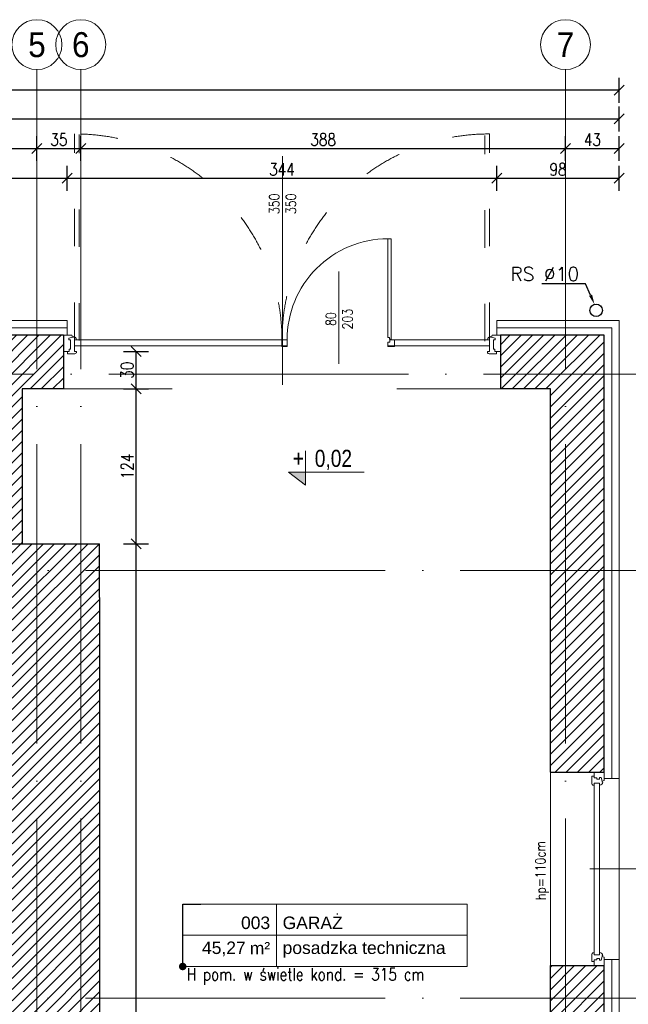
# Model space of a CAD drawing. Header units: millimetres. Extents: x -66901 to 936319, y -323998 to 488548.
# Tile 56 of 84: x 747859 to 752732, y 81952 to 89841. Entities that reach past the tile are written whole.
import ezdxf
from ezdxf import colors
from ezdxf.entities.mleader import LeaderData, LeaderLine
from ezdxf.enums import TextEntityAlignment as Align
from ezdxf.math import Vec2, Vec3

# ---------------------------------------------------------------- set-up
doc = ezdxf.new("R2010")
doc.units = ezdxf.units.MM
doc.header["$LTSCALE"] = 5
doc.header["$MEASUREMENT"] = 0
for name, pattern in [('ACAD_ISO03W100', [30, 12, -18]), ('ACAD_ISO04W100', [30, 24, -3, 0, -3]), ('Osie$0$CONTINOUS', [0])]:
    doc.linetypes.add(name, pattern=pattern)
for name, color, linetype, lineweight, true_color in [('A_DZIAŁOWA_PROJEKTOWANE', 7, 'Continuous', 18, 0x007cb0), ('A_HATCH', 7, 'Continuous', 5, 0x999999), ('A_IZOLEACJA TERMI_PROJEKTOWANA', 7, 'Continuous', 15, 0x6093ac)]:
    doc.layers.add(name, color=color, linetype=linetype, lineweight=lineweight, true_color=true_color)
for name, color, linetype, lineweight in [('A_KONST_ISTNIEJĄCE', 83, 'Continuous', 25), ('A_OPISY', 44, 'Continuous', 9), ('A_OSIE KONSTRUKCYJNE', 150, 'ACAD_ISO04W100', 5), ('A_STOLARKA DRZWIOWA', 30, 'Continuous', 15), ('A_STOLARKA OKIENNA', 141, 'Continuous', 15), ('A_WIDOK', 141, 'Continuous', 13), ('A_WYMIAROWANIE', 7, 'Continuous', 9)]:
    doc.layers.add(name, color=color, linetype=linetype, lineweight=lineweight)
doc.layers.add('A_NIEWIDOCZNE  POMOCNICZE', color=252, linetype='ACAD_ISO03W100', lineweight=5, plot=False)
doc.layers.add('A_RYNNY', color=71, linetype='Continuous')
doc.layers.add('K-S$UPY', color=4, linetype='Continuous')
doc.styles.add('APLUS', font='arial.ttf', dxfattribs={"width": 0.6})
doc.styles.add('ARIAL', font='arial.ttf')
doc.styles.add('DEMIURG_100_opisy', font='arial.ttf', dxfattribs={"width": 0.9, "height": 20})
doc.styles.get("Standard").update_dxf_attribs({"font": 'simplex.shx', "width": 0.8})
doc.linetypes.add('BATTING', pattern='A,0.0001,-0.1,[134,ltypeshp.shx,S=0.1,R=0,X=-0.1,Y=0],-0.2,[134,ltypeshp.shx,S=0.1,R=180,X=0.1,Y=0],-0.1', length=0.4001)
doc.dimstyles.new('1 do 100', dxfattribs={"dimtxt": 10, "dimasz": 8, "dimexe": 10, "dimexo": 10, "dimgap": 2, "dimtad": 1, "dimdec": 0, "dimtxsty": 'Standard', "dimblk": 'OBLIQUE', "dimcen": 2.5, "dimadec": 0, "dimazin": 0, "dimtfac": 1, "dimtdec": 0, "dimtmove": 0, "dimatfit": 3, "dimldrblk": 'OBLIQUE', "dimfxl": 10, "dimfxlon": 1, "dimarcsym": 0})

# ---------------------------------------------------------------- blocks, each defined once
blk = doc.blocks.new('*U607')
for p, q in [((45, 0), (45, -8)), ((45, 0), (51.68, 0)), ((45, 0), (45, -8)), ((51.68, 0), (52.26, -1.55)), ((193.32, 0), (192.74, -1.55)), ((200, 0), (193.32, 0)), ((200, 0), (200, -8)), ((49.24, -2.4), (52.26, -1.55)), ((49.24, -3.73), (49.24, -2.4)), ((50.61, -3.73), (49.24, -3.73)), ((49.59, -8), (49.59, -6.06)), ((49.59, -6.06), (50.61, -6.06)), ((50.61, -6.06), (50.61, -3.73)), ((52.26, -1.55), (53.11, -1.55)), ((53.11, -1.55), (53.01, -1.01)), ((53.75, -7.98), (53.75, -3.66)), ((53.75, -3.66), (55.38, -3.66)), ((191.25, -3.66), (189.62, -3.66)), ((191.25, -7.98), (191.25, -3.66)), ((191.89, -1.55), (191.99, -1.01)), ((192.74, -1.55), (191.89, -1.55)), ((195.76, -2.4), (192.74, -1.55)), ((194.39, -6.06), (194.39, -3.73)), ((194.39, -3.73), (195.76, -3.73)), ((195.41, -6.06), (194.39, -6.06)), ((195.41, -8), (195.41, -6.06)), ((195.76, -3.73), (195.76, -2.4)), ((45, -8), (48.2, -8)), ((48.2, -8), (48.2, -9.92)), ((48.2, -8), (49.59, -8)), ((48.2, -9.92), (54.06, -9.92)), ((55.34, -7.98), (53.75, -7.98)), ((55.34, -9.03), (55.34, -7.98)), ((189.66, -9.03), (189.66, -7.98)), ((189.66, -7.98), (191.25, -7.98)), ((196.8, -9.92), (190.94, -9.92)), ((196.8, -8), (195.41, -8)), ((200, -8), (196.8, -8)), ((196.8, -8), (196.8, -9.92))]:
    blk.add_line(p, q)
blk.add_lwpolyline([(53.75, -3.66), (191.25, -3.66), (191.25, -7.98), (53.75, -7.98)], close=True)
for centre, radius, start, end in [((52.87, -3.52), 2.51, 356.81051, 86.81051), ((192.13, -3.52), 2.51, 93.18949, 183.18949), ((53.97, -8.42), 1.5, 273.35533, 335.68535), ((191.03, -8.42), 1.5, 204.31465, 266.64467)]:
    blk.add_arc(centre, radius, start, end)
blk = doc.blocks.new('WARTOŚĆ')
at = {"layer": 'A_OPISY'}
blk.add_line((0, 0), (0, 73.97), dxfattribs=at)
blk.add_circle((0, 88.12), 14.15, dxfattribs=at)
blk.add_attdef('OZ', (-9.99, 82.42), '', height=10, dxfattribs=at)
for tag, p in [('S', (-4.03, 32.64)), ('H', (15.09, 32.64))]:
    blk.add_attdef(tag, p, '', height=10, rotation=90, dxfattribs=at)
blk = doc.blocks.new('*U221')
at = {"lineweight": 5}
for p, q in [((-75, -25), (-75, 25)), ((-75, 25), (0, 25)), ((0, 0), (0, 25)), ((0, 25), (152.71, 25)), ((152.71, 25), (152.71, -25)), ((-75, -25), (0, -25)), ((152.71, -25), (0, -25))]:
    blk.add_line(p, q, dxfattribs=at)
at = {"lineweight": 5, "ltscale": 18.5}
for p, q in [((0, 25), (0, -25)), ((-75, 0), (152.71, 0))]:
    blk.add_line(p, q, dxfattribs=at)
at = {"lineweight": 5, "ltscale": 18.5, "insert": (-5, -10.38), "char_height": 10, "attachment_point": 6, "style": 'ARIAL'}
blk.add_mtext('\\A1;m²', dxfattribs=at)
at = {"lineweight": 5, "style": 'ARIAL'}
blk.add_attdef('1NR', text='', height=10, dxfattribs=at).set_placement((-5, 5), align=Align.RIGHT)
blk.add_attdef('2POM', (5, 5), '', height=10, dxfattribs=at)
blk.add_attdef('4PL2', text='', height=10, dxfattribs=at).set_placement((-24.57, -5), align=Align.TOP_RIGHT)
blk.add_attdef('3POS', text='', height=10, dxfattribs=at).set_placement((5, -5), align=Align.TOP_LEFT)
blk = doc.blocks.new('_Dot')
at = {"color": 0, "linetype": 'ByBlock', "lineweight": -2}
blk.add_line((-0.5, 0), (-1, 0), dxfattribs=at)
at = {"color": 0, "linetype": 'ByBlock', "const_width": 0.5}
blk.add_lwpolyline([(-0.25, 0, 1), (0.25, 0, 1)], format="xyb", close=True, dxfattribs=at)
blk = doc.blocks.new('OSI')
at = {"layer": 'A_OSIE KONSTRUKCYJNE', "ltscale": 2}
for p, q in [((18349.85, 22227.01), (18349.85, 19966.92)), ((18384.92, 22227.01), (18384.92, 19966.92)), ((18773.03, 22227.01), (18773.03, 19966.92)), ((17207.22, 21983.12), (19027.17, 21983.12)), ((17788.7, 21825.62), (19027.17, 21825.62)), ((17788.7, 21483.12), (19027.17, 21483.12))]:
    blk.add_line(p, q, dxfattribs=at)
at = {"layer": 'A_OSIE KONSTRUKCYJNE', "linetype": 'Continuous'}
for centre in [(18349.85, 22247.01), (18384.92, 22247.01), (18773.03, 22247.01)]:
    blk.add_circle(centre, 20, dxfattribs=at)
at = {"layer": 'A_OSIE KONSTRUKCYJNE', "linetype": 'Osie$0$CONTINOUS', "style": 'DEMIURG_100_opisy', "width": 0.9}
for s, p in [('5', (18349.85, 22247.01)), ('6', (18384.92, 22247.01)), ('7', (18773.03, 22247.01))]:
    blk.add_text(s, height=20, dxfattribs=at).set_placement(p, align=Align.MIDDLE_CENTER)
blk = doc.blocks.new('_Oblique')
at = {"color": 0, "linetype": 'ByBlock', "lineweight": -2}
blk.add_line((-0.5, -0.5), (0.5, 0.5), dxfattribs=at)
blk = doc.blocks.new('*D412')
at = {"layer": 'A_WYMIAROWANIE', "color": 0, "lineweight": -2, "ltscale": 2, "transparency": 16777216}
for p, q in [((15212.26, 19754.53), (15212.26, 19774.53)), ((15334.26, 19754.53), (15334.26, 19774.53)), ((15212.26, 19764.53), (15334.26, 19764.53))]:
    blk.add_line(p, q, dxfattribs=at)
at = {"layer": 'Defpoints', "color": 0, "ltscale": 2, "transparency": 16777216}
for p in [(15334.26, 19764.53), (15212.26, 19650.66), (15334.26, 19650.66)]:
    blk.add_point(p, dxfattribs=at)
at = {"layer": 'A_WYMIAROWANIE', "color": 0, "lineweight": -2, "ltscale": 2, "transparency": 16777216, "xscale": 8, "yscale": 8, "zscale": 8, "rotation": 180}
blk.add_blockref('_Oblique', (15212.26, 19764.53), dxfattribs=at)
at = {"layer": 'A_WYMIAROWANIE', "color": 0, "lineweight": -2, "ltscale": 2, "transparency": 16777216, "xscale": 8, "yscale": 8, "zscale": 8}
blk.add_blockref('_Oblique', (15334.26, 19764.53), dxfattribs=at)
at = {"layer": 'A_WYMIAROWANIE', "color": 0, "ltscale": 2, "transparency": 16777216, "insert": (15273.26, 19771.55), "char_height": 10, "attachment_point": 5}
blk.add_mtext('122', dxfattribs=at)
blk = doc.blocks.new('*D413')
at = {"layer": 'A_WYMIAROWANIE', "color": 0, "lineweight": -2, "ltscale": 2, "transparency": 16777216}
for p, q in [((15334.26, 19754.53), (15334.26, 19774.53)), ((15678.26, 19754.53), (15678.26, 19774.53)), ((15334.26, 19764.53), (15678.26, 19764.53))]:
    blk.add_line(p, q, dxfattribs=at)
at = {"layer": 'Defpoints', "color": 0, "ltscale": 2, "transparency": 16777216}
for p in [(15678.26, 19764.53), (15334.26, 19650.66), (15678.26, 19650.66)]:
    blk.add_point(p, dxfattribs=at)
at = {"layer": 'A_WYMIAROWANIE', "color": 0, "lineweight": -2, "ltscale": 2, "transparency": 16777216, "xscale": 8, "yscale": 8, "zscale": 8, "rotation": 180}
blk.add_blockref('_Oblique', (15334.26, 19764.53), dxfattribs=at)
at = {"layer": 'A_WYMIAROWANIE', "color": 0, "lineweight": -2, "ltscale": 2, "transparency": 16777216, "xscale": 8, "yscale": 8, "zscale": 8}
blk.add_blockref('_Oblique', (15678.26, 19764.53), dxfattribs=at)
at = {"layer": 'A_WYMIAROWANIE', "color": 0, "ltscale": 2, "transparency": 16777216, "insert": (15506.26, 19771.64), "char_height": 10, "attachment_point": 5}
blk.add_mtext('344', dxfattribs=at)
blk = doc.blocks.new('*D414')
at = {"layer": 'A_WYMIAROWANIE', "color": 0, "lineweight": -2, "ltscale": 2, "transparency": 16777216}
for p, q in [((15678.26, 19754.53), (15678.26, 19774.53)), ((15776.26, 19754.53), (15776.26, 19774.53)), ((15678.26, 19764.53), (15776.26, 19764.53))]:
    blk.add_line(p, q, dxfattribs=at)
at = {"layer": 'Defpoints', "color": 0, "ltscale": 2, "transparency": 16777216}
for p in [(15776.26, 19764.53), (15678.26, 19650.66), (15776.26, 19650.66)]:
    blk.add_point(p, dxfattribs=at)
at = {"layer": 'A_WYMIAROWANIE', "color": 0, "lineweight": -2, "ltscale": 2, "transparency": 16777216, "xscale": 8, "yscale": 8, "zscale": 8, "rotation": 180}
blk.add_blockref('_Oblique', (15678.26, 19764.53), dxfattribs=at)
at = {"layer": 'A_WYMIAROWANIE', "color": 0, "lineweight": -2, "ltscale": 2, "transparency": 16777216, "xscale": 8, "yscale": 8, "zscale": 8}
blk.add_blockref('_Oblique', (15776.26, 19764.53), dxfattribs=at)
at = {"layer": 'A_WYMIAROWANIE', "color": 0, "ltscale": 2, "transparency": 16777216, "insert": (15727.26, 19771.63), "char_height": 10, "attachment_point": 5}
blk.add_mtext('98', dxfattribs=at)
blk = doc.blocks.new('*D422')
at = {"layer": 'A_WYMIAROWANIE', "color": 0, "lineweight": -2, "ltscale": 2, "transparency": 16777216}
for p, q in [((14789.26, 19778.36), (14789.26, 19798.36)), ((15310.08, 19778.36), (15310.08, 19798.36)), ((14789.26, 19788.36), (15310.08, 19788.36))]:
    blk.add_line(p, q, dxfattribs=at)
at = {"layer": 'Defpoints', "color": 0, "ltscale": 2, "transparency": 16777216}
for p in [(15310.08, 19788.36), (14789.26, 19676.06), (15310.08, 19678.68)]:
    blk.add_point(p, dxfattribs=at)
at = {"layer": 'A_WYMIAROWANIE', "color": 0, "lineweight": -2, "ltscale": 2, "transparency": 16777216, "xscale": 8, "yscale": 8, "zscale": 8, "rotation": 180}
blk.add_blockref('_Oblique', (14789.26, 19788.36), dxfattribs=at)
at = {"layer": 'A_WYMIAROWANIE', "color": 0, "lineweight": -2, "ltscale": 2, "transparency": 16777216, "xscale": 8, "yscale": 8, "zscale": 8}
blk.add_blockref('_Oblique', (15310.08, 19788.36), dxfattribs=at)
at = {"layer": 'A_WYMIAROWANIE', "color": 0, "ltscale": 2, "transparency": 16777216, "insert": (15049.67, 19795.47), "char_height": 10, "attachment_point": 5}
blk.add_mtext('521', dxfattribs=at)
blk = doc.blocks.new('*D423')
at = {"layer": 'A_WYMIAROWANIE', "color": 0, "lineweight": -2, "ltscale": 2, "transparency": 16777216}
for p, q in [((15310.08, 19778.36), (15310.08, 19798.36)), ((15345.16, 19778.36), (15345.16, 19798.36)), ((15310.08, 19788.36), (15345.16, 19788.36))]:
    blk.add_line(p, q, dxfattribs=at)
at = {"layer": 'Defpoints', "color": 0, "ltscale": 2, "transparency": 16777216}
for p in [(15345.16, 19788.36), (15310.08, 19678.68), (15345.16, 19661.34)]:
    blk.add_point(p, dxfattribs=at)
at = {"layer": 'A_WYMIAROWANIE', "color": 0, "lineweight": -2, "ltscale": 2, "transparency": 16777216, "xscale": 8, "yscale": 8, "zscale": 8, "rotation": 180}
blk.add_blockref('_Oblique', (15310.08, 19788.36), dxfattribs=at)
at = {"layer": 'A_WYMIAROWANIE', "color": 0, "lineweight": -2, "ltscale": 2, "transparency": 16777216, "xscale": 8, "yscale": 8, "zscale": 8}
blk.add_blockref('_Oblique', (15345.16, 19788.36), dxfattribs=at)
at = {"layer": 'A_WYMIAROWANIE', "color": 0, "ltscale": 2, "transparency": 16777216, "insert": (15327.62, 19795.47), "char_height": 10, "attachment_point": 5}
blk.add_mtext('35', dxfattribs=at)
blk = doc.blocks.new('*D424')
at = {"layer": 'A_WYMIAROWANIE', "color": 0, "lineweight": -2, "ltscale": 2, "transparency": 16777216}
for p, q in [((15345.16, 19778.36), (15345.16, 19798.36)), ((15733.26, 19778.36), (15733.26, 19798.36)), ((15345.16, 19788.36), (15733.26, 19788.36))]:
    blk.add_line(p, q, dxfattribs=at)
at = {"layer": 'Defpoints', "color": 0, "ltscale": 2, "transparency": 16777216}
for p in [(15733.26, 19788.36), (15733.26, 19684.44), (15345.16, 19661.34)]:
    blk.add_point(p, dxfattribs=at)
at = {"layer": 'A_WYMIAROWANIE', "color": 0, "lineweight": -2, "ltscale": 2, "transparency": 16777216, "xscale": 8, "yscale": 8, "zscale": 8, "rotation": 180}
blk.add_blockref('_Oblique', (15345.16, 19788.36), dxfattribs=at)
at = {"layer": 'A_WYMIAROWANIE', "color": 0, "lineweight": -2, "ltscale": 2, "transparency": 16777216, "xscale": 8, "yscale": 8, "zscale": 8}
blk.add_blockref('_Oblique', (15733.26, 19788.36), dxfattribs=at)
at = {"layer": 'A_WYMIAROWANIE', "color": 0, "ltscale": 2, "transparency": 16777216, "insert": (15539.21, 19795.47), "char_height": 10, "attachment_point": 5}
blk.add_mtext('388', dxfattribs=at)
blk = doc.blocks.new('*D425')
at = {"layer": 'A_WYMIAROWANIE', "color": 0, "lineweight": -2, "ltscale": 2, "transparency": 16777216}
for p, q in [((15733.26, 19778.36), (15733.26, 19798.36)), ((15776.26, 19778.36), (15776.26, 19798.36)), ((15733.26, 19788.36), (15776.26, 19788.36))]:
    blk.add_line(p, q, dxfattribs=at)
at = {"layer": 'Defpoints', "color": 0, "ltscale": 2, "transparency": 16777216}
for p in [(15776.26, 19788.36), (15733.26, 19684.44), (15776.26, 19650.66)]:
    blk.add_point(p, dxfattribs=at)
at = {"layer": 'A_WYMIAROWANIE', "color": 0, "lineweight": -2, "ltscale": 2, "transparency": 16777216, "xscale": 8, "yscale": 8, "zscale": 8, "rotation": 180}
blk.add_blockref('_Oblique', (15733.26, 19788.36), dxfattribs=at)
at = {"layer": 'A_WYMIAROWANIE', "color": 0, "lineweight": -2, "ltscale": 2, "transparency": 16777216, "xscale": 8, "yscale": 8, "zscale": 8}
blk.add_blockref('_Oblique', (15776.26, 19788.36), dxfattribs=at)
at = {"layer": 'A_WYMIAROWANIE', "color": 0, "ltscale": 2, "transparency": 16777216, "insert": (15754.76, 19795.47), "char_height": 10, "attachment_point": 5}
blk.add_mtext('43', dxfattribs=at)
blk = doc.blocks.new('*D427')
at = {"layer": 'A_WYMIAROWANIE', "color": 0, "lineweight": -2, "ltscale": 2, "transparency": 16777216}
for p, q in [((14170.26, 19802.03), (14170.26, 19822.03)), ((15776.26, 19802.03), (15776.26, 19822.03)), ((14170.26, 19812.03), (15776.26, 19812.03))]:
    blk.add_line(p, q, dxfattribs=at)
at = {"layer": 'Defpoints', "color": 0, "ltscale": 2, "transparency": 16777216}
for p in [(15776.26, 19812.03), (14170.26, 19655.66), (15776.26, 19650.66)]:
    blk.add_point(p, dxfattribs=at)
at = {"layer": 'A_WYMIAROWANIE', "color": 0, "lineweight": -2, "ltscale": 2, "transparency": 16777216, "xscale": 8, "yscale": 8, "zscale": 8, "rotation": 180}
blk.add_blockref('_Oblique', (14170.26, 19812.03), dxfattribs=at)
at = {"layer": 'A_WYMIAROWANIE', "color": 0, "lineweight": -2, "ltscale": 2, "transparency": 16777216, "xscale": 8, "yscale": 8, "zscale": 8}
blk.add_blockref('_Oblique', (15776.26, 19812.03), dxfattribs=at)
at = {"layer": 'A_WYMIAROWANIE', "color": 0, "ltscale": 2, "transparency": 16777216, "insert": (14973.26, 19819.14), "char_height": 10, "attachment_point": 5}
blk.add_mtext('1606', dxfattribs=at)
blk = doc.blocks.new('*D428')
at = {"layer": 'A_WYMIAROWANIE', "color": 0, "lineweight": -2, "ltscale": 2, "transparency": 16777216}
for p, q in [((13281.26, 19825.06), (13281.26, 19845.06)), ((15776.26, 19825.06), (15776.26, 19845.06)), ((15776.26, 19835.06), (13281.26, 19835.06))]:
    blk.add_line(p, q, dxfattribs=at)
at = {"layer": 'Defpoints', "color": 0, "ltscale": 2, "transparency": 16777216}
for p in [(13281.26, 19835.06), (15776.26, 19650.66), (13281.26, 19585.66)]:
    blk.add_point(p, dxfattribs=at)
at = {"layer": 'A_WYMIAROWANIE', "color": 0, "lineweight": -2, "ltscale": 2, "transparency": 16777216, "xscale": 8, "yscale": 8, "zscale": 8, "rotation": 180}
blk.add_blockref('_Oblique', (13281.26, 19835.06), dxfattribs=at)
at = {"layer": 'A_WYMIAROWANIE', "color": 0, "lineweight": -2, "ltscale": 2, "transparency": 16777216, "xscale": 8, "yscale": 8, "zscale": 8}
blk.add_blockref('_Oblique', (15776.26, 19835.06), dxfattribs=at)
at = {"layer": 'A_WYMIAROWANIE', "color": 0, "ltscale": 2, "transparency": 16777216, "insert": (14528.76, 19842.17), "char_height": 10, "attachment_point": 5}
blk.add_mtext('2495', dxfattribs=at)
blk = doc.blocks.new('*D429')
at = {"layer": 'A_WYMIAROWANIE', "color": 0, "lineweight": -2, "ltscale": 2, "transparency": 16777216}
for p, q in [((15860.96, 19650.66), (15880.96, 19650.66)), ((15870.96, 19650.66), (15870.96, 19283.66)), ((15860.96, 19283.66), (15880.96, 19283.66))]:
    blk.add_line(p, q, dxfattribs=at)
at = {"layer": 'Defpoints', "color": 0, "ltscale": 2, "transparency": 16777216}
for p in [(15776.26, 19650.66), (15776.26, 19283.66), (15870.96, 19283.66)]:
    blk.add_point(p, dxfattribs=at)
at = {"layer": 'A_WYMIAROWANIE', "color": 0, "lineweight": -2, "ltscale": 2, "transparency": 16777216, "xscale": 8, "yscale": 8, "zscale": 8}
for p, rotation in [((15870.96, 19650.66), 90), ((15870.96, 19283.66), 270)]:
    blk.add_blockref('_Oblique', p, dxfattribs=dict(at, rotation=rotation))
at = {"layer": 'A_WYMIAROWANIE', "color": 0, "ltscale": 2, "transparency": 16777216, "insert": (15863.85, 19467.16), "char_height": 10, "attachment_point": 5, "rotation": 90}
blk.add_mtext('367', dxfattribs=at)
blk = doc.blocks.new('*D430')
at = {"layer": 'A_WYMIAROWANIE', "color": 0, "lineweight": -2, "ltscale": 2, "transparency": 16777216}
for p, q in [((15860.96, 19283.66), (15880.96, 19283.66)), ((15870.96, 19283.66), (15870.96, 19138.66)), ((15860.96, 19138.66), (15880.96, 19138.66))]:
    blk.add_line(p, q, dxfattribs=at)
at = {"layer": 'Defpoints', "color": 0, "ltscale": 2, "transparency": 16777216}
for p in [(15776.26, 19283.66), (15776.26, 19138.66), (15870.96, 19138.66)]:
    blk.add_point(p, dxfattribs=at)
at = {"layer": 'A_WYMIAROWANIE', "color": 0, "lineweight": -2, "ltscale": 2, "transparency": 16777216, "xscale": 8, "yscale": 8, "zscale": 8}
for p, rotation in [((15870.96, 19283.66), 90), ((15870.96, 19138.66), 270)]:
    blk.add_blockref('_Oblique', p, dxfattribs=dict(at, rotation=rotation))
at = {"layer": 'A_WYMIAROWANIE', "color": 0, "ltscale": 2, "transparency": 16777216, "insert": (15863.85, 19211.16), "char_height": 10, "attachment_point": 5, "rotation": 90}
blk.add_mtext('145', dxfattribs=at)
blk = doc.blocks.new('*D431')
at = {"layer": 'A_WYMIAROWANIE', "color": 0, "lineweight": -2, "ltscale": 2, "transparency": 16777216}
for p, q in [((15860.96, 19138.66), (15880.96, 19138.66)), ((15870.96, 19138.66), (15870.96, 19010.66)), ((15860.96, 19010.66), (15880.96, 19010.66))]:
    blk.add_line(p, q, dxfattribs=at)
at = {"layer": 'Defpoints', "color": 0, "ltscale": 2, "transparency": 16777216}
for p in [(15776.26, 19138.66), (15776.26, 19010.66), (15870.96, 19010.66)]:
    blk.add_point(p, dxfattribs=at)
at = {"layer": 'A_WYMIAROWANIE', "color": 0, "lineweight": -2, "ltscale": 2, "transparency": 16777216, "xscale": 8, "yscale": 8, "zscale": 8}
for p, rotation in [((15870.96, 19138.66), 90), ((15870.96, 19010.66), 270)]:
    blk.add_blockref('_Oblique', p, dxfattribs=dict(at, rotation=rotation))
at = {"layer": 'A_WYMIAROWANIE', "color": 0, "ltscale": 2, "transparency": 16777216, "insert": (15863.85, 19074.66), "char_height": 10, "attachment_point": 5, "rotation": 90}
blk.add_mtext('128', dxfattribs=at)
blk = doc.blocks.new('*D435')
at = {"layer": 'A_WYMIAROWANIE', "color": 0, "lineweight": -2, "ltscale": 2, "transparency": 16777216}
for p, q in [((15886.32, 19650.66), (15906.32, 19650.66)), ((15896.32, 19650.66), (15896.32, 19607.66)), ((15886.32, 19607.66), (15906.32, 19607.66))]:
    blk.add_line(p, q, dxfattribs=at)
at = {"layer": 'Defpoints', "color": 0, "ltscale": 2, "transparency": 16777216}
for p in [(15776.26, 19650.66), (15776.26, 19607.66), (15896.32, 19607.66)]:
    blk.add_point(p, dxfattribs=at)
at = {"layer": 'A_WYMIAROWANIE', "color": 0, "lineweight": -2, "ltscale": 2, "transparency": 16777216, "xscale": 8, "yscale": 8, "zscale": 8}
for p, rotation in [((15896.32, 19650.66), 90), ((15896.32, 19607.66), 270)]:
    blk.add_blockref('_Oblique', p, dxfattribs=dict(at, rotation=rotation))
at = {"layer": 'A_WYMIAROWANIE', "color": 0, "ltscale": 2, "transparency": 16777216, "insert": (15889.21, 19629.16), "char_height": 10, "attachment_point": 5, "rotation": 90}
blk.add_mtext('43', dxfattribs=at)
blk = doc.blocks.new('*D436')
at = {"layer": 'A_WYMIAROWANIE', "color": 0, "lineweight": -2, "ltscale": 2, "transparency": 16777216}
for p, q in [((15886.32, 19607.66), (15906.32, 19607.66)), ((15896.32, 19607.66), (15896.32, 19211.16)), ((15886.32, 19211.16), (15906.32, 19211.16))]:
    blk.add_line(p, q, dxfattribs=at)
at = {"layer": 'Defpoints', "color": 0, "ltscale": 2, "transparency": 16777216}
for p in [(15776.26, 19607.66), (15789.85, 19211.16), (15896.32, 19211.16)]:
    blk.add_point(p, dxfattribs=at)
at = {"layer": 'A_WYMIAROWANIE', "color": 0, "lineweight": -2, "ltscale": 2, "transparency": 16777216, "xscale": 8, "yscale": 8, "zscale": 8}
for p, rotation in [((15896.32, 19607.66), 90), ((15896.32, 19211.16), 270)]:
    blk.add_blockref('_Oblique', p, dxfattribs=dict(at, rotation=rotation))
at = {"layer": 'A_WYMIAROWANIE', "color": 0, "ltscale": 2, "transparency": 16777216, "insert": (15889.21, 19409.41), "char_height": 10, "attachment_point": 5, "rotation": 90}
blk.add_mtext('397', dxfattribs=at)
blk = doc.blocks.new('*D437')
at = {"layer": 'A_WYMIAROWANIE', "color": 0, "lineweight": -2, "ltscale": 2, "transparency": 16777216}
for p, q in [((15886.32, 19211.16), (15906.32, 19211.16)), ((15896.32, 19211.16), (15896.32, 18938.16)), ((15886.32, 18938.16), (15906.32, 18938.16))]:
    blk.add_line(p, q, dxfattribs=at)
at = {"layer": 'Defpoints', "color": 0, "ltscale": 2, "transparency": 16777216}
for p in [(15789.85, 19211.16), (15776.26, 18938.16), (15896.32, 18938.16)]:
    blk.add_point(p, dxfattribs=at)
at = {"layer": 'A_WYMIAROWANIE', "color": 0, "lineweight": -2, "ltscale": 2, "transparency": 16777216, "xscale": 8, "yscale": 8, "zscale": 8}
for p, rotation in [((15896.32, 19211.16), 90), ((15896.32, 18938.16), 270)]:
    blk.add_blockref('_Oblique', p, dxfattribs=dict(at, rotation=rotation))
at = {"layer": 'A_WYMIAROWANIE', "color": 0, "ltscale": 2, "transparency": 16777216, "insert": (15889.21, 19074.66), "char_height": 10, "attachment_point": 5, "rotation": 90}
blk.add_mtext('273', dxfattribs=at)
blk = doc.blocks.new('*D443')
at = {"layer": 'A_WYMIAROWANIE', "color": 0, "lineweight": -2, "ltscale": 2, "transparency": 16777216}
for p, q in [((15911.73, 19650.66), (15931.73, 19650.66)), ((15921.73, 19650.66), (15921.73, 18154.66)), ((15911.73, 18154.66), (15931.73, 18154.66))]:
    blk.add_line(p, q, dxfattribs=at)
at = {"layer": 'Defpoints', "color": 0, "ltscale": 2, "transparency": 16777216}
for p in [(15776.26, 19650.66), (15776.26, 18154.66), (15921.73, 18154.66)]:
    blk.add_point(p, dxfattribs=at)
at = {"layer": 'A_WYMIAROWANIE', "color": 0, "lineweight": -2, "ltscale": 2, "transparency": 16777216, "xscale": 8, "yscale": 8, "zscale": 8}
for p, rotation in [((15921.73, 19650.66), 90), ((15921.73, 18154.66), 270)]:
    blk.add_blockref('_Oblique', p, dxfattribs=dict(at, rotation=rotation))
at = {"layer": 'A_WYMIAROWANIE', "color": 0, "ltscale": 2, "transparency": 16777216, "insert": (15914.63, 18902.66), "char_height": 10, "attachment_point": 5, "rotation": 90}
blk.add_mtext('1496', dxfattribs=at)
blk = doc.blocks.new('*D514')
at = {"layer": 'A_WYMIAROWANIE', "color": 0, "lineweight": -2, "ltscale": 2, "transparency": 16777216}
for p, q in [((15379.41, 19471.66), (15399.41, 19471.66)), ((15389.41, 18636.66), (15389.41, 19471.66)), ((15389.41, 18636.66), (15399.41, 18636.66))]:
    blk.add_line(p, q, dxfattribs=at)
at = {"layer": 'Defpoints', "color": 0, "ltscale": 2, "transparency": 16777216}
for p in [(15360.26, 19471.66), (15389.41, 19471.66), (15380.8, 18636.66)]:
    blk.add_point(p, dxfattribs=at)
at = {"layer": 'A_WYMIAROWANIE', "color": 0, "lineweight": -2, "ltscale": 2, "transparency": 16777216, "xscale": 8, "yscale": 8, "zscale": 8}
for p, rotation in [((15389.41, 19471.66), 90), ((15389.41, 18636.66), 270)]:
    blk.add_blockref('_Oblique', p, dxfattribs=dict(at, rotation=rotation))
at = {"layer": 'A_WYMIAROWANIE', "color": 0, "ltscale": 2, "transparency": 16777216, "insert": (15382.3, 19054.16), "char_height": 10, "attachment_point": 5, "rotation": 90}
blk.add_mtext('835', dxfattribs=at)
blk = doc.blocks.new('*D515')
at = {"layer": 'A_WYMIAROWANIE', "color": 0, "lineweight": -2, "ltscale": 2, "transparency": 16777216}
for p, q in [((15379.41, 19595.66), (15399.41, 19595.66)), ((15389.41, 19471.66), (15389.41, 19595.66)), ((15379.41, 19471.66), (15399.41, 19471.66))]:
    blk.add_line(p, q, dxfattribs=at)
at = {"layer": 'Defpoints', "color": 0, "ltscale": 2, "transparency": 16777216}
for p in [(15331.26, 19595.66), (15389.41, 19595.66), (15360.26, 19471.66)]:
    blk.add_point(p, dxfattribs=at)
at = {"layer": 'A_WYMIAROWANIE', "color": 0, "lineweight": -2, "ltscale": 2, "transparency": 16777216, "xscale": 8, "yscale": 8, "zscale": 8}
for p, rotation in [((15389.41, 19595.66), 90), ((15389.41, 19471.66), 270)]:
    blk.add_blockref('_Oblique', p, dxfattribs=dict(at, rotation=rotation))
at = {"layer": 'A_WYMIAROWANIE', "color": 0, "ltscale": 2, "transparency": 16777216, "insert": (15382.39, 19533.66), "char_height": 10, "attachment_point": 5, "rotation": 90}
blk.add_mtext('124', dxfattribs=at)
blk = doc.blocks.new('*D516')
at = {"layer": 'A_WYMIAROWANIE', "color": 0, "lineweight": -2, "ltscale": 2, "transparency": 16777216}
for p, q in [((15379.41, 19625.66), (15399.41, 19625.66)), ((15389.41, 19595.66), (15389.41, 19625.66)), ((15379.41, 19595.66), (15399.41, 19595.66))]:
    blk.add_line(p, q, dxfattribs=at)
at = {"layer": 'Defpoints', "color": 0, "ltscale": 2, "transparency": 16777216}
for p in [(15331.26, 19625.66), (15389.41, 19625.66), (15331.26, 19595.66)]:
    blk.add_point(p, dxfattribs=at)
at = {"layer": 'A_WYMIAROWANIE', "color": 0, "lineweight": -2, "ltscale": 2, "transparency": 16777216, "xscale": 8, "yscale": 8, "zscale": 8}
for p, rotation in [((15389.41, 19625.66), 90), ((15389.41, 19595.66), 270)]:
    blk.add_blockref('_Oblique', p, dxfattribs=dict(at, rotation=rotation))
at = {"layer": 'A_WYMIAROWANIE', "color": 0, "ltscale": 2, "transparency": 16777216, "insert": (15382.3, 19610.66), "char_height": 10, "attachment_point": 5, "rotation": 90}
blk.add_mtext('30', dxfattribs=at)
blk = doc.blocks.new('*U171')
blk.add_hatch(color=256).paths.add_polyline_path([(0, 0.153), (-0.198, 0.153), (0, 0)])
blk.add_line((0, 0.153), (0, 0.4))
blk.add_lwpolyline([(0, 0.153), (0, 0), (-0.198, 0.153), (0.685, 0.153)])
at = {"style": 'APLUS', "width": 0.8}
blk.add_attdef('%%P_0.00', text='', height=0.2, dxfattribs=at).set_placement((-0.146, 0.153), align=Align.BOTTOM_LEFT)
blk = doc.blocks.new('A$C704C2890')
at = {"layer": 'A_HATCH'}
h = blk.add_hatch(dxfattribs=at)
h.set_pattern_fill('ANSI31', color=256, scale=2)
h.set_pattern_definition([(45, (-15049.4887, -19245.573), (-4.490128, 4.490128), [])])
h.paths.add_polyline_path([(2428, 38), (2345, 38), (2345, 25), (2345, -5), (2385, -5), (2385, -312), (2428, -312)])
h.paths.add_polyline_path([(2428, -467), (2420, -467), (2385, -467), (2385, -585), (2428, -585)])
h.paths.add_polyline_path([(2428, -740), (2385, -740), (2385, -964), (2355, -964), (2355, -1029), (2385, -1029), (2385, -1391), (2024, -1391), (2000, -1391), (1958, -1391), (1958, -1434), (2428, -1434)])
h.paths.add_polyline_path([(1995, 38), (1888, 38), (1888, -3), (1919, -3), (1919, -129), (1962, -129), (1962, -5), (1995, -5)])
h.paths.add_polyline_path([(2149, -1029), (2149, -964), (2024, -964), (2024, -172), (2024, -129), (1919, -129), (1873, -129), (1873, -172), (1954, -172), (1954, -1142), (2024, -1142), (2024, -1029)])
at = {"layer": 'A_IZOLEACJA TERMI_PROJEKTOWANA', "ltscale": 2}
for p, q in [((1998, 50), (1998, 38)), ((2342, 50), (2342, 38)), ((2428, -317), (2440, -317)), ((2428, -462), (2440, -462))]:
    blk.add_line(p, q, dxfattribs=at)
for points in [[(1868, -117), (1907, -117), (1907, -15), (1876, -15), (1876, 50), (1998, 50)], [(2342, 50), (2440, 50), (2440, -317)], [(2440, -462), (2440, -590)]]:
    blk.add_lwpolyline(points, dxfattribs=at)
at = {"layer": 'A_IZOLEACJA TERMI_PROJEKTOWANA', "linetype": 'BATTING', "ltscale": 14}
for points in [[(1868, -123), (1913, -123), (1913, -9), (1882, -9), (1882, 44), (1998, 44)], [(2342, 44), (2434, 44), (2434, -317)], [(2434, -462), (2434, -590)]]:
    blk.add_lwpolyline(points, dxfattribs=at)
at = {"layer": 'A_KONST_ISTNIEJĄCE', "ltscale": 2}
for p, q in [((1995, 38), (1995, -5)), ((2345, 38), (2345, -5)), ((1995, -5), (1962, -5)), ((1962, -5), (1962, -129)), ((2385, -5), (2345, -5)), ((2385, -312), (2385, -5)), ((1919, -129), (2024, -129)), ((2024, -172), (2024, -129)), ((2024, -172), (2024, -964)), ((2385, -312), (2428, -312)), ((2385, -585), (2385, -467)), ((2385, -467), (2428, -467))]:
    blk.add_line(p, q, dxfattribs=at)
for points in [[(1995, 38), (1888, 38), (1888, -3), (1919, -3), (1919, -129), (1873, -129)], [(2428, -312), (2428, 38), (2345, 38)], [(2428, -585), (2428, -467)]]:
    blk.add_lwpolyline(points, dxfattribs=at)
at = {"layer": 'A_NIEWIDOCZNE  POMOCNICZE', "ltscale": 2}
blk.add_lwpolyline([(1962, -5), (2385, -5), (2385, -964), (2355, -964), (2355, -1029), (2385, -1029), (2385, -1391), (2149, -1391), (2149, -964), (2024, -964), (2024, -129), (1962, -129), (1962, -5)], dxfattribs=at)
at = {"layer": 'A_OPISY', "transparency": 33554559}
for p, q in [((2170.3, 181.6), (2170.3, -1.75)), ((2215.57, 89.21), (2215.57, 15.24))]:
    blk.add_line(p, q, dxfattribs=at)
at = {"layer": 'A_RYNNY'}
blk.add_circle((2421.55, 57.99), 5, dxfattribs=at)
at = {"layer": 'A_STOLARKA DRZWIOWA', "linetype": 'ACAD_ISO03W100', "ltscale": 0.5, "transparency": 33554559}
for p, q in [((2003.75, 34.34), (2003.75, 199.34)), ((2007.72, 33.83), (2007.72, 198.83)), ((2332.42, 33.19), (2332.42, 198.19)), ((2336.25, 34.34), (2336.25, 199.34))]:
    blk.add_line(p, q, dxfattribs=at)
at = {"layer": 'A_STOLARKA DRZWIOWA', "transparency": 33554559}
for p, q in [((1995, 38), (2001.68, 38)), ((1995, 38), (1995, 25)), ((1999.24, 35.6), (2002.26, 36.45)), ((1999.24, 34.27), (1999.24, 35.6)), ((2000.61, 34.27), (1999.24, 34.27)), ((2000.61, 26.94), (2000.61, 34.27)), ((2001.68, 38), (2002.26, 36.45)), ((2002.26, 36.45), (2003.11, 36.45)), ((2003.11, 36.45), (2003.01, 36.99)), ((2003.75, 25.02), (2003.75, 34.34)), ((2003.75, 34.34), (2005.38, 34.34)), ((2254.64, 32.55), (2256.42, 32.55)), ((2256.05, 36.25), (2254.66, 36.25)), ((2256.05, 34.86), (2256.05, 36.25)), ((2256.42, 32.55), (2256.42, 34.34)), ((2336.25, 34.34), (2334.62, 34.34)), ((2336.25, 25.02), (2336.25, 34.34)), ((2336.89, 36.45), (2336.99, 36.99)), ((2337.74, 36.45), (2336.89, 36.45)), ((2338.32, 38), (2337.74, 36.45)), ((2340.76, 35.6), (2337.74, 36.45)), ((2345, 38), (2338.32, 38)), ((2339.39, 26.94), (2339.39, 34.27)), ((2339.39, 34.27), (2340.76, 34.27)), ((2340.76, 34.27), (2340.76, 35.6)), ((2345, 38), (2345, 25)), ((2345, 38), (2345, 25)), ((1995, 25), (1998.2, 25)), ((1998.2, 25), (1998.2, 23.08)), ((1998.2, 25), (1999.59, 25)), ((1999.59, 25), (1999.59, 26.94)), ((1999.59, 26.94), (2000.61, 26.94)), ((2005.34, 25.02), (2003.75, 25.02)), ((2005.34, 23.97), (2005.34, 25.02)), ((2334.66, 23.97), (2334.66, 25.02)), ((2334.66, 25.02), (2336.25, 25.02)), ((2340.41, 26.94), (2339.39, 26.94)), ((2340.41, 25), (2340.41, 26.94)), ((2341.8, 25), (2340.41, 25)), ((2345, 25), (2341.8, 25)), ((2341.8, 25), (2341.8, 23.08)), ((1998.2, 23.08), (2004.06, 23.08)), ((2341.8, 23.08), (2335.94, 23.08))]:
    blk.add_line(p, q, dxfattribs=at)
for points in [[(2257.44, 34.86), (2257.44, 115.33), (2254.66, 115.33), (2254.66, 36.25)], [(2174.17, 34.34), (2003.75, 34.34), (2003.75, 29.68), (2174.17, 29.68)], [(2170, 28.98), (2170, 34.34), (2174.17, 34.34), (2174.17, 28.98), (2170, 28.98)], [(2254.64, 29.68), (2336.25, 29.68), (2336.25, 34.34), (2256.42, 34.34)], [(2256.42, 34.34), (2260, 34.34), (2260, 28.98), (2254.64, 28.98)], [(2254.64, 28.98), (2254.64, 32.55)], [(2256.05, 34.86), (2257.44, 34.86)]]:
    blk.add_lwpolyline(points, dxfattribs=at)
at = {"layer": 'A_STOLARKA DRZWIOWA', "linetype": 'ACAD_ISO03W100', "ltscale": 0.5, "transparency": 33554559}
for centre, start, end in [((2004.29, 33.63), 0.2449, 90.18667), ((2335.71, 33.63), 89.81333, 179.7551)]:
    blk.add_arc(centre, 165.71, start, end, dxfattribs=at)
at = {"layer": 'A_STOLARKA DRZWIOWA', "transparency": 33554559}
for centre, radius, start, end in [((2254.66, 34.84), 80.48, 89.99889, 180.35485), ((2002.87, 34.48), 2.51, 356.81051, 86.81051), ((2337.13, 34.48), 2.51, 93.18949, 183.18949), ((2003.97, 24.58), 1.5, 273.35533, 335.68535), ((2336.03, 24.58), 1.5, 204.31465, 266.64467)]:
    blk.add_arc(centre, radius, start, end, dxfattribs=at)
at = {"layer": 'A_WIDOK', "ltscale": 2}
for p, q in [((2385, -312), (2385, -467)), ((2440, -317), (2440, -462))]:
    blk.add_line(p, q, dxfattribs=at)
at = {"layer": 'A_OPISY', "transparency": 33554687, "xscale": 68.67492864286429, "yscale": 68.67492864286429, "zscale": 68.67492864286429, "rotation": 1.435389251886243e-05}
blk.add_blockref('*U171', (2188.75, -82.08), dxfattribs=at).add_auto_attribs({'%%P_0.00': '+  0,02'})
at = {"layer": 'A_OPISY', "color": 144, "transparency": 33554559}
ref = blk.add_blockref('WARTOŚĆ', (2416.6, -389.5), dxfattribs=dict(at, rotation=270))
ref.add_attrib('S', '155', (2455.77, -385.47), dxfattribs={"color": 0, "height": 10})
ref.add_attrib('H', '155', (2453.82, -404.59), dxfattribs={"color": 0, "height": 10})
ref.add_attrib('OZ', 'O', (2498.88, -379.51), dxfattribs={"color": 0, "height": 10, "rotation": 270})
at = {"layer": 'A_OPISY'}
blk.add_blockref('*U221', (2165.5, -442.69), dxfattribs=at).add_auto_attribs({'1NR': '003', '2POM': 'GARAŻ', '3POS': 'posadzka techniczna ', '4PL2': '45,27'})
at = {"layer": 'A_OSIE KONSTRUKCYJNE'}
blk.add_blockref('OSI', (-16376.03, -21976.12), dxfattribs=at)
at = {"layer": 'A_STOLARKA OKIENNA', "transparency": 33554559, "xscale": -1, "rotation": 270}
blk.add_blockref('*U607', (2428, -512), dxfattribs=at)
at = {"layer": 'A_OPISY'}
blk.add_text('RS %%C10', height=11, dxfattribs=at).set_placement((2352.83, 81.66))
at = {"layer": 'A_OPISY', "transparency": 33554559, "char_height": 8, "width": 44.3905, "attachment_point": 5}
for s, insert, rotation in [('350\\P350', (2170.52, 143.38), 90), ('80\\P203', (2215.79, 50.99), 90), ('hp=110cm', (2378.29, -390.91), 90.4248)]:
    blk.add_mtext(s, dxfattribs=dict(at, insert=insert, rotation=rotation))
at = {"layer": 'A_OPISY', "insert": (2093.68, -468.94), "char_height": 10, "width": 254.3544, "attachment_point": 1}
blk.add_mtext('H pom. w świetle kond. = 315 cm', dxfattribs=at)
at = {"layer": 'A_OPISY'}
for tag, p in [('90+15', (1523.57, -388.18)), ('200', (1523.57, -407.04))]:
    blk.add_attdef(tag, p, '', height=9.86, dxfattribs=at)
blk.add_attdef('OZ', (1572.64, -382.31), '', height=9.86, rotation=270, dxfattribs=at)
at = {"layer": 'A_WYMIAROWANIE', "ltscale": 2}
dim = blk.add_linear_dim(base=(-55, 234.4), p1=(2440, 50), p2=(-55, -15), dimstyle='1 do 100', dxfattribs=at)
dim.commit()
dim.dimension.update_dxf_attribs({"geometry": '*D428', "text_midpoint": (1192.5, 241.51), "insert": (-13336.26, -19600.66)})
for base, p1, p2, picture, middle in [((2440, 211.37), (834, 55), (2440, 50), '*D427', (1637, 218.48)), ((1973.82, 187.7), (1453, 75.4), (1973.82, 78.02), '*D422', (1713.41, 194.81)), ((2008.9, 187.7), (1973.82, 78.02), (2008.9, 60.68), '*D423', (1991.36, 194.81)), ((2397, 187.7), (2008.9, 60.68), (2397, 83.78), '*D424', (2202.95, 194.81)), ((2440, 187.7), (2397, 83.78), (2440, 50), '*D425', (2418.5, 194.81)), ((1998, 163.87), (1876, 50), (1998, 50), '*D412', (1937, 170.89)), ((2342, 163.87), (1998, 50), (2342, 50), '*D413', (2170, 170.98)), ((2440, 163.87), (2342, 50), (2440, 50), '*D414', (2391, 170.97))]:
    dim = blk.add_linear_dim(base=base, p1=p1, p2=p2, dimstyle='1 do 100', override={"dimtmove": 1}, dxfattribs=at)
    dim.commit()
    dim.dimension.update_dxf_attribs({"geometry": picture, "text_midpoint": middle, "insert": (-13336.26, -19600.66)})
for base, p1, p2, picture, middle in [((2534.7, -317), (2440, 50), (2440, -317), '*D429', (2527.59, -133.5)), ((2560.06, 7), (2440, 50), (2440, 7), '*D435', (2552.95, 28.5)), ((2585.48, -1446), (2440, 50), (2440, -1446), '*D443', (2578.37, -698)), ((2053.15, -129), (2044.55, -964), (2024, -129), '*D514', (2046.04, -546.5))]:
    dim = blk.add_linear_dim(base=base, p1=p1, p2=p2, angle=90, dimstyle='1 do 100', dxfattribs=at)
    dim.commit()
    dim.dimension.update_dxf_attribs({"geometry": picture, "text_midpoint": middle, "insert": (-13336.26, -19600.66)})
for base, p1, p2, picture, middle, set_off in [((2053.15, 25), (1995, -5), (1995, 25), '*D516', (2046.04, 10), (-13336.26, -19600.66)), ((2560.05778715, -389.5), (2440, 7), (2453.58711527, -389.5), '*D436', (2552.94864664, -191.25), (-13336.25854956, -19600.66011344)), ((2053.15, -5), (2024, -129), (1995, -5), '*D515', (2046.13, -67), (-13336.26, -19600.66)), ((2534.7, -462), (2440, -317), (2440, -462), '*D430', (2527.59, -389.5), (-13336.26, -19600.66)), ((2560.06, -662.5), (2453.59, -389.5), (2440, -662.5), '*D437', (2552.95, -526), (-13336.26, -19600.66)), ((2534.7, -590), (2440, -462), (2440, -590), '*D431', (2527.59, -526), (-13336.26, -19600.66))]:
    dim = blk.add_linear_dim(base=base, p1=p1, p2=p2, angle=90, dimstyle='1 do 100', override={"dimtmove": 1}, dxfattribs=at)
    dim.commit()
    dim.dimension.update_dxf_attribs({"geometry": picture, "text_midpoint": middle, "insert": set_off})
at = {"layer": 'A_DZIAŁOWA_PROJEKTOWANE', "ltscale": 2}
ml = blk.add_multileader_mtext('Standard', dxfattribs=at)
ml.set_content('PROJEKTOWANY PODCIĄG', color=256)
ml.set_leader_properties()
ml.build(insert=Vec2(0, 0))
ml.multileader.update_dxf_attribs({"arrow_head_size": 8})
ctx = ml.context
ctx.base_point, ctx.char_height, ctx.arrow_head_size, ctx.plane_origin = Vec3(1404.08, -436.62), 8, 8, Vec3(1427.96, -451.77)
notes = []
notes.append((ctx, [(0, (1, 1, 0), (1537.07, -436.62), (-1, 0), 8, [(0, [(1559.1, -483.68)], 0, [])])]))
ctx.mtext.insert, ctx.mtext.width, ctx.mtext.defined_height, ctx.mtext.flow_direction = Vec3(1380.22, -431.45), 189.5849, 56.48, 5
at = {"layer": 'A_OPISY'}
ml = blk.add_multileader_mtext('Standard', dxfattribs=at)
ml.set_content('', color=256)
ml.set_leader_properties()
ml.build(insert=Vec2(0, 0))
ml.multileader.update_dxf_attribs({"dogleg_length": 35, "arrow_head_size": 8})
ctx = ml.context
ctx.base_point, ctx.arrow_head_size, ctx.plane_origin = Vec3(2374.1, 79.24), 8, Vec3(2459.84, 56.39)
ctx.text_align_type = 2
notes.append((ctx, [(0, (1, 1, 0), (2413.1, 79.24), (-1, 0), 35, [(0, [(2420.2, 62.8)], 0, [])])]))
ctx.mtext.insert, ctx.mtext.alignment, ctx.mtext.flow_direction = Vec3(2376.1, 81.24), 3, 5
ml = blk.add_multileader_mtext('Standard', dxfattribs=at)
ml.set_content('', color=256)
ml.set_leader_properties()
ml.set_arrow_properties(name='DOT')
ml.build(insert=Vec2(0, 0))
ml.multileader.update_dxf_attribs({"arrow_head_size": 6})
ctx = ml.context
ctx.base_point, ctx.arrow_head_size, ctx.plane_origin = Vec3(2105.02, -417.69), 6, Vec3(1888.48, 50.01)
notes.append((ctx, [(0, (1, 1, 0), (2090.5, -417.69), (1, 0), 14.52, [(0, [(2090.5, -467.69)], 0, [])])]))
ctx.mtext.insert, ctx.mtext.flow_direction = Vec3(2107.02, -415.69), 5
for ctx, leaders in notes:
    for number, flags, end, landing, length, lines in leaders:
        leader = LeaderData()
        leader.index, (leader.has_last_leader_line, leader.has_dogleg_vector, leader.attachment_direction) = number, flags
        leader.last_leader_point, leader.dogleg_vector, leader.dogleg_length = Vec3(end), Vec3(landing), length
        for number, points, colour, breaks in lines:
            line = LeaderLine()
            line.index, line.vertices, line.color, line.breaks = number, Vec3.list(points), colors.encode_raw_color(colour), breaks
            leader.lines.append(line)
        ctx.leaders.append(leader)

msp = doc.modelspace()

# ---------------------------------------------------------------- block references
at = {"layer": 'K-S$UPY', "xscale": 10, "yscale": 10, "zscale": 10}
msp.add_blockref('A$C704C2890', (728259, 86931.848), dxfattribs=at)

doc.saveas('drawing.dxf')
